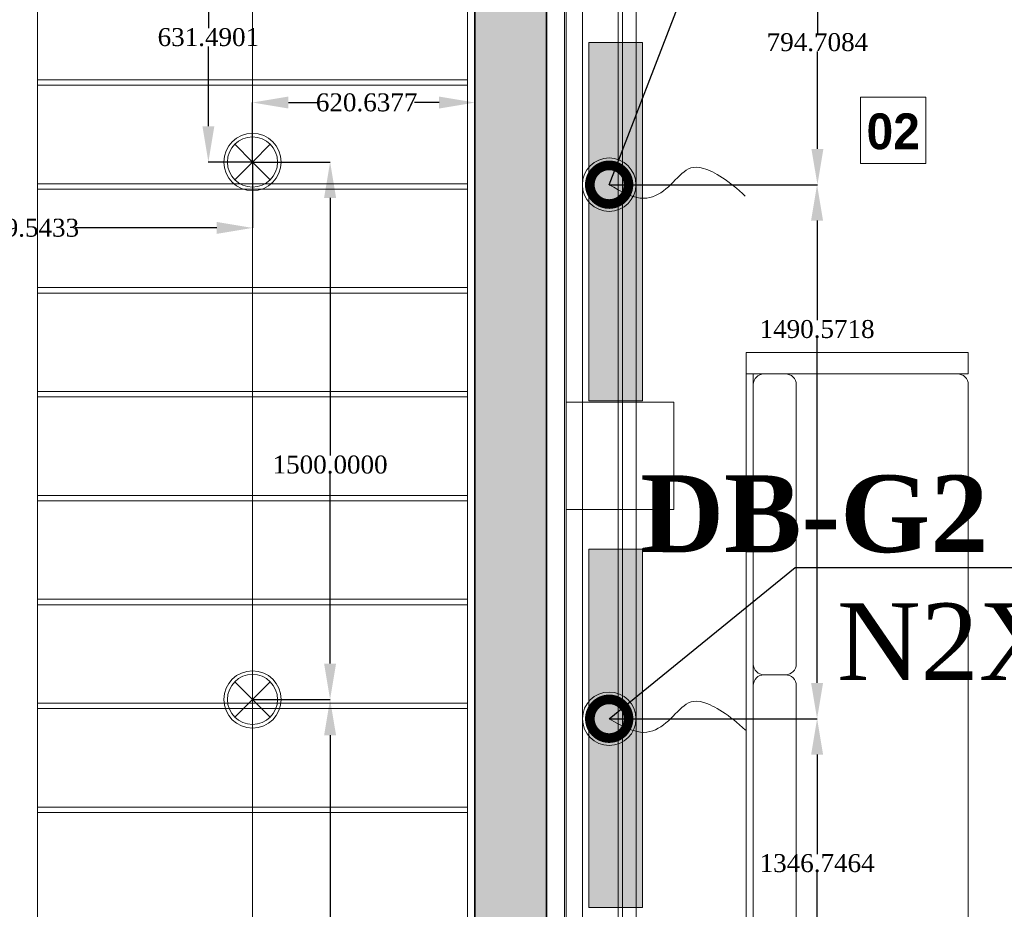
# Model space of a CAD drawing. Header units: millimetres. Extents: x -48584 to 4144, y 11009 to 40638.
# Tile 5 of 38: x -45584 to -42836, y 17751 to 20234. Entities that reach past the tile are written whole.
import ezdxf
from ezdxf import colors
from ezdxf.entities.mleader import LeaderData, LeaderLine
from ezdxf.math import Vec2, Vec3

# ---------------------------------------------------------------- set-up
doc = ezdxf.new("R2010")
doc.units = ezdxf.units.MM
doc.header["$MEASUREMENT"] = 0
doc.set_wipeout_variables(frame=1)
doc.linetypes.add('Wipeout_Contour', pattern=[1000, 0, -1000])
for name, color, linetype in [('- განათება', 7, 'Continuous'), ('- საშტეფცელო როზეტები', 7, 'Continuous'), ('Dimensioning - General', 7, 'Continuous'), ('New_Structural - Bearing', 7, 'Continuous'), ('Structural - Bearing', 7, 'Continuous'), ('Structural - Stair & Railing', 7, 'Continuous')]:
    doc.layers.add(name, color=color, linetype=linetype)
for name, color, linetype, lineweight in [('Dimensioning - General_Pen_No__1', 7, 'Continuous', 13), ('New_2D Drafting - General_Pen_No__2', 8, 'Continuous', 15), ('New_Annotation - Text_Pen_No__20', 1, 'Continuous', 0), ('New_Interior - Furniture _Pen_No__1', 7, 'Continuous', 13), ('New_Interior - Furniture _Pen_No__101', 252, 'Continuous', 13), ('New_Structural - Bearing_Pen_No__1', 7, 'Continuous', 13), ('Structural - Bearing_Pen_No__27', 7, 'Continuous', 35)]:
    doc.layers.add(name, color=color, linetype=linetype, lineweight=lineweight)
for name, color, linetype, lineweight, true_color in [('New_Interior - Lamp_Pen_No__77', 7, 'Continuous', 20, 0xffeb28), ('Structural - Bearing_Pen_No__162', 7, 'Continuous', 25, 0xaaaaaa), ('Structural - Bearing_Pen_No__88', 7, 'Continuous', 20, 0xfd4435), ('Structural - Bearing_Pen_No__89', 7, 'Continuous', 20, 0x71cebe), ('Structural - Stair & Railing_Pen_No__61', 7, 'Continuous', 20, 0x6a6a6a)]:
    doc.layers.add(name, color=color, linetype=linetype, lineweight=lineweight, true_color=true_color)
doc.styles.add('CT', font='ARIALN.TTF', dxfattribs={"height": 200})
doc.styles.add('GENERATED_STYLE_1', font='txt')
doc.styles.add('GENERATED_STYLE_4', font='txt')
doc.dimstyles.new('GENERATED_STYLE__1', dxfattribs={"dimtxt": 100, "dimasz": 76, "dimexe": 0.18, "dimexo": 0.0625, "dimgap": 0, "dimtad": 0, "dimdec": 0, "dimlfac": 0.1, "dimzin": 0, "dimdsep": 46, "dimtxsty": 'GENERATED_STYLE_1', "dimblk": 'ARROWHEAD_5', "dimblk1": 'ARROWHEAD_5', "dimblk2": 'ARROWHEAD_5', "dimcen": 0.09, "dimse1": 1, "dimse2": 1, "dimclrd": 7, "dimclre": 7, "dimclrt": 7, "dimadec": 0, "dimazin": 0, "dimtfac": 1, "dimtdec": 4, "dimtmove": 0, "dimatfit": 3, "dimfxl": 1, "dimtolj": 1, "dimtzin": 0, "dimarcsym": 0})
doc.dimstyles.new('GENERATED_STYLE__2', dxfattribs={"dimtxt": 100, "dimasz": 76, "dimexe": 0.18, "dimexo": 0.0625, "dimgap": 0, "dimtad": 0, "dimtih": 1, "dimtoh": 1, "dimdec": 0, "dimlfac": 0.1, "dimzin": 0, "dimdsep": 46, "dimtxsty": 'GENERATED_STYLE_1', "dimblk": 'ARROWHEAD_5', "dimblk1": 'ARROWHEAD_5', "dimblk2": 'ARROWHEAD_5', "dimcen": 0.09, "dimse1": 1, "dimse2": 1, "dimclrd": 7, "dimclre": 7, "dimclrt": 7, "dimadec": 0, "dimazin": 0, "dimtfac": 1, "dimtdec": 4, "dimtmove": 0, "dimatfit": 3, "dimfxl": 1, "dimtolj": 1, "dimtzin": 0, "dimarcsym": 0})
doc.dimstyles.get("Standard").update_dxf_attribs({"dimtxt": 0.18, "dimasz": 0.18, "dimexe": 0.18, "dimexo": 0.0625, "dimgap": 0.09, "dimtad": 0, "dimtih": 1, "dimtoh": 1, "dimdec": 4, "dimzin": 0, "dimdsep": 46, "dimtxsty": 'Standard', "dimcen": 0.09, "dimadec": 0, "dimazin": 0, "dimtfac": 1, "dimtdec": 4, "dimtofl": 0, "dimtmove": 0, "dimatfit": 3, "dimfxl": 1, "dimtolj": 1, "dimtzin": 0, "dimarcsym": 0})

# ---------------------------------------------------------------- blocks, each defined once
blk = doc.blocks.new('Column_3', base_point=(-43908.8, 19016.4))
at = {"color": 254, "linetype": 'Wipeout_Contour', "lineweight": 0, "ltscale": 191400.297725}
blk.add_wipeout([(-44058.8, 18866.4), (-43758.8, 18866.4), (-43758.8, 19166.4), (-44058.8, 19166.4)], dxfattribs=at).dxf.layer = 'Structural - Bearing'
at = {"layer": 'Structural - Bearing_Pen_No__88', "color": 20, "linetype": 'Continuous', "lineweight": 20, "true_color": 0xfd4435, "flags": 128}
blk.add_lwpolyline([(-44058.8, 18866.4), (-43758.8, 18866.4), (-43758.8, 19166.4), (-44058.8, 19166.4)], close=True, dxfattribs=at)
blk = doc.blocks.new('Slab_1', base_point=(-47183.8, 32838))
at = {"layer": 'Structural - Bearing_Pen_No__89', "color": 123, "linetype": 'Continuous', "lineweight": 20, "true_color": 0x71cebe, "flags": 128}
blk.add_lwpolyline([(-46983.8, 16238.8), (-46983.8, 20468.2), (-44313.6, 20468.2), (-44313.6, 16238.8)], close=True, dxfattribs=at)
blk = doc.blocks.new('Slab_53', base_point=(-43901.5, 15826.8))
at = {"layer": 'New_Structural - Bearing_Pen_No__1', "color": 7, "linetype": 'Continuous', "lineweight": 13, "flags": 128}
blk.add_lwpolyline([(-43901.5, 15826.8), (-43901.5, 20880.3), (-47395.9, 20880.3), (-47395.9, 15826.8)], close=True, dxfattribs=at)
blk = doc.blocks.new('Stair_1')
at = {"layer": 'Structural - Stair & Railing_Pen_No__61', "color": 251, "linetype": 'Continuous', "lineweight": 20, "true_color": 0x6a6a6a}
for p, q in [((-45534.2, 20631.1), (-45534.2, 17441.1)), ((-44334.2, 17441.1), (-44334.2, 20631.1)), ((-45534.2, 20341.1), (-45534.2, 20051.1)), ((-44934.2, 17441.1), (-44934.2, 20341.1)), ((-44334.2, 20051.1), (-44334.2, 20341.1)), ((-44334.2, 20066.1), (-45534.2, 20066.1)), ((-44334.2, 20051.1), (-45534.2, 20051.1)), ((-45534.2, 20051.1), (-45534.2, 19761.1)), ((-45534.2, 20051.1), (-44334.2, 20051.1)), ((-44334.2, 19761.1), (-44334.2, 20051.1)), ((-44334.2, 19776.1), (-45534.2, 19776.1)), ((-44334.2, 19761.1), (-45534.2, 19761.1)), ((-45534.2, 19761.1), (-45534.2, 19471.1)), ((-45534.2, 19761.1), (-44334.2, 19761.1)), ((-44334.2, 19471.1), (-44334.2, 19761.1)), ((-44334.2, 19486.1), (-45534.2, 19486.1)), ((-44334.2, 19471.1), (-45534.2, 19471.1)), ((-45534.2, 19471.1), (-45534.2, 19181.1)), ((-45534.2, 19471.1), (-44334.2, 19471.1)), ((-44334.2, 19181.1), (-44334.2, 19471.1)), ((-44334.2, 19196.1), (-45534.2, 19196.1)), ((-44334.2, 19181.1), (-45534.2, 19181.1)), ((-45534.2, 19181.1), (-45534.2, 18891.1)), ((-45534.2, 19181.1), (-44334.2, 19181.1)), ((-44334.2, 18891.1), (-44334.2, 19181.1)), ((-44334.2, 18906.1), (-45534.2, 18906.1)), ((-44334.2, 18891.1), (-45534.2, 18891.1)), ((-45534.2, 18891.1), (-45534.2, 18601.1)), ((-45534.2, 18891.1), (-44334.2, 18891.1)), ((-44334.2, 18601.1), (-44334.2, 18891.1)), ((-44334.2, 18616.1), (-45534.2, 18616.1)), ((-44334.2, 18601.1), (-45534.2, 18601.1)), ((-45534.2, 18601.1), (-45534.2, 18311.1)), ((-45534.2, 18601.1), (-44334.2, 18601.1)), ((-44334.2, 18311.1), (-44334.2, 18601.1)), ((-44334.2, 18326.1), (-45534.2, 18326.1)), ((-44334.2, 18311.1), (-45534.2, 18311.1)), ((-45534.2, 18311.1), (-45534.2, 18021.1)), ((-45534.2, 18311.1), (-44334.2, 18311.1)), ((-44334.2, 18021.1), (-44334.2, 18311.1)), ((-44334.2, 18036.1), (-45534.2, 18036.1)), ((-44334.2, 18021.1), (-45534.2, 18021.1)), ((-45534.2, 18021.1), (-45534.2, 17731.1)), ((-45534.2, 18021.1), (-44334.2, 18021.1)), ((-44334.2, 17731.1), (-44334.2, 18021.1))]:
    blk.add_line(p, q, dxfattribs=at)
blk = doc.blocks.new('Wall_9', base_point=(-44313.6, 20668.2))
at = {"layer": 'Structural - Bearing_Pen_No__162', "linetype": 'Continuous', "lineweight": 25, "true_color": 0xaaaaaa}
blk.add_hatch(color=253, dxfattribs=at).paths.add_polyline_path([(-44113.4, 16238.8), (-44113.6, 20468.2), (-44313.6, 20468.2), (-44313.4, 16238.8)])
at = {"layer": 'Structural - Bearing_Pen_No__27', "color": 7, "linetype": 'Continuous', "lineweight": 35, "flags": 128}
for points in [[(-44313.6, 20468.2), (-44313.4, 16238.8)], [(-44113.4, 16238.8), (-44113.6, 20468.2)]]:
    blk.add_lwpolyline(points, dxfattribs=at)
blk = doc.blocks.new('Sofa 05')
at = {"layer": 'New_Interior - Furniture _Pen_No__101', "color": 252, "linetype": 'Continuous', "lineweight": 13}
for p, q in [((60, 600), (1740, 600)), ((900, 570), (900, 510)), ((90, 480), (870, 480)), ((930, 480), (1710, 480))]:
    blk.add_line(p, q, dxfattribs=at)
at = {"layer": 'New_Interior - Furniture _Pen_No__101', "color": 252, "linetype": 'Continuous', "lineweight": 13, "flags": 128}
for points in [[(0, 0), (60, 0), (60, 620), (0, 620)], [(1800, 0), (1740, 0), (1740, 620), (1800, 620)]]:
    blk.add_lwpolyline(points, close=True, dxfattribs=at)
blk.add_lwpolyline([(60, 30, 0.414214), (90, 0), (1710, 0, 0.414214), (1740, 30), (1740, 620), (60, 620)], format="xyb", close=True, dxfattribs=at)
at = {"layer": 'New_Interior - Furniture _Pen_No__101', "color": 252, "linetype": 'Continuous', "lineweight": 13}
for centre, start, end in [((90, 570), 90, 180), ((870, 570), 0, 90), ((930, 570), 90, 180), ((1710, 570), 0, 90), ((90, 510), 180, 270), ((870, 510), 270, 0), ((930, 510), 180, 270), ((1710, 510), 270, 0)]:
    blk.add_arc(centre, 30, start, end, dxfattribs=at)
blk = doc.blocks.new('Awning')
at = {"layer": 'New_Interior - Furniture _Pen_No__1', "color": 7, "linetype": 'Continuous', "lineweight": 13}
for p, q in [((100, -100), (4529.3, -100)), ((4529.3, -200), (100, -200)), ((100, -250), (4529.3, -250))]:
    blk.add_line(p, q, dxfattribs=at)
at = {"layer": 'New_Interior - Furniture _Pen_No__1', "color": 7, "linetype": 'Continuous', "lineweight": 13, "flags": 128}
blk.add_lwpolyline([(100, -50), (4529.3, -50), (4529.3, -2752.9), (100, -2752.9)], close=True, dxfattribs=at)
blk = doc.blocks.new('*D240')
at = {"layer": 'Dimensioning - General_Pen_No__1', "linetype": 'Continuous', "lineweight": 13, "transparency": 16777216}
for points in [[(-48083.8, 39238), (-48104.5, 39160.7), (-48063.1, 39160.7)], [(-48083.8, 12903.1), (-48063.1, 12980.3), (-48104.5, 12980.3)]]:
    blk.add_hatch(color=7, dxfattribs=at).paths.add_polyline_path(points)
at = {"layer": 'Dimensioning - General_Pen_No__1', "color": 7, "linetype": 'Continuous', "lineweight": 13, "transparency": 16777216}
for p, q in [((-48008.8, 39238), (-48158.8, 39238)), ((-48083.8, 39238), (-48104.5, 39160.7)), ((-48083.8, 39238), (-48063.1, 39160.7)), ((-48063.1, 39160.7), (-48104.5, 39160.7)), ((-48104.5, 12980.3), (-48063.1, 12980.3)), ((-48083.8, 12903.1), (-48104.5, 12980.3)), ((-48083.8, 12903.1), (-48063.1, 12980.3)), ((-48008.8, 12903.1), (-48158.8, 12903.1))]:
    blk.add_line(p, q, dxfattribs=at)
at = {"color": 254, "linetype": 'Wipeout_Contour', "lineweight": 0, "ltscale": 218787.68348, "transparency": 16777216}
blk.add_wipeout([(-48019.5, 25875.1), (-48019.5, 26266), (-48148.1, 26266), (-48148.1, 25875.1)], dxfattribs=at).dxf.layer = 'Dimensioning - General'
at = {"layer": 'Dimensioning - General_Pen_No__1', "color": 7, "linetype": 'Continuous', "lineweight": 13, "transparency": 16777216}
for p, q in [((-48083.8, 26271.6), (-48083.8, 39160.7)), ((-48083.8, 12980.3), (-48083.8, 25869.5))]:
    blk.add_line(p, q, dxfattribs=at)
at = {"layer": 'Dimensioning - General_Pen_No__1', "color": 7, "lineweight": 13, "transparency": 16777216, "insert": (-48033.8, 25889.4), "char_height": 100, "attachment_point": 7, "rotation": 90, "style": 'GENERATED_STYLE_1'}
blk.add_mtext('\\A1;{\\pql;\\fBOG 2018|b0|i0|c0|p0;\\W1.000000;2,633}', dxfattribs=at)
blk = doc.blocks.new('ARROWHEAD_5')
at = {"linetype": 'Continuous', "lineweight": 0}
blk.add_hatch(color=0, dxfattribs=at).paths.add_polyline_path([(-1, 0.2679), (0, 0), (-1, -0.2679)])
at = {"color": 0, "linetype": 'Continuous', "lineweight": 0}
blk.add_line((0, 0), (-1, 0), dxfattribs=at)
blk = doc.blocks.new('*D255')
at = {"layer": 'Dimensioning - General_Pen_No__1', "linetype": 'Continuous', "lineweight": 13, "transparency": 16777216}
for points in [[(-44113.4, 12603.1), (-44190.7, 12623.8), (-44190.7, 12582.4)], [(-44113.4, 12603.1), (-44036.2, 12582.4), (-44036.2, 12623.8)], [(-41013.4, 12603.1), (-41090.6, 12623.8), (-41090.6, 12582.4)], [(-41013.4, 12603.1), (-40936.1, 12582.4), (-40936.1, 12623.8)]]:
    blk.add_hatch(color=7, dxfattribs=at).paths.add_polyline_path(points)
at = {"layer": 'Dimensioning - General_Pen_No__1', "color": 7, "linetype": 'Continuous', "lineweight": 13, "transparency": 16777216}
for p, q in [((-44113.4, 12528.1), (-44113.4, 12678.1)), ((-41013.4, 12528.1), (-41013.4, 12678.1)), ((-44113.4, 12603.1), (-44036.2, 12623.8)), ((-44036.2, 12623.8), (-44036.2, 12582.4)), ((-41090.6, 12582.4), (-41090.6, 12623.8)), ((-41013.4, 12603.1), (-41090.6, 12623.8)), ((-44113.4, 12603.1), (-44036.2, 12582.4)), ((-41013.4, 12603.1), (-41090.6, 12582.4))]:
    blk.add_line(p, q, dxfattribs=at)
at = {"color": 254, "linetype": 'Wipeout_Contour', "lineweight": 0, "ltscale": 177560.585931, "transparency": 16777216}
blk.add_wipeout([(-42700.4, 12538.8), (-42426.4, 12538.8), (-42426.4, 12667.3), (-42700.4, 12667.3)], dxfattribs=at).dxf.layer = 'Dimensioning - General'
at = {"layer": 'Dimensioning - General_Pen_No__1', "color": 7, "linetype": 'Continuous', "lineweight": 13, "transparency": 16777216}
for p, q in [((-44036.2, 12603.1), (-42706, 12603.1)), ((-42420.8, 12603.1), (-41090.6, 12603.1))]:
    blk.add_line(p, q, dxfattribs=at)
at = {"layer": 'Dimensioning - General_Pen_No__1', "color": 7, "lineweight": 13, "transparency": 16777216, "insert": (-42686.1, 12553.1), "char_height": 100, "attachment_point": 7, "style": 'GENERATED_STYLE_1'}
blk.add_mtext('\\A1;{\\pql;\\fBOG 2018|b0|i0|c0|p0;\\W1.000000;310}', dxfattribs=at)
blk = doc.blocks.new('*D267')
at = {"layer": 'Dimensioning - General_Pen_No__1', "linetype": 'Continuous', "lineweight": 13, "transparency": 16777216}
for points in [[(3344.3, 20668.2), (3365, 20745.4), (3323.6, 20745.4)], [(3344.3, 20668.2), (3323.6, 20590.9), (3365, 20590.9)], [(3344.3, 16038.8), (3365, 16116.1), (3323.6, 16116.1)], [(3344.3, 16038.8), (3323.6, 15961.6), (3365, 15961.6)]]:
    blk.add_hatch(color=7, dxfattribs=at).paths.add_polyline_path(points)
at = {"layer": 'Dimensioning - General_Pen_No__1', "color": 7, "linetype": 'Continuous', "lineweight": 13, "transparency": 16777216}
for p, q in [((3419.3, 20668.2), (3269.3, 20668.2)), ((3344.3, 20668.2), (3323.6, 20590.9)), ((3344.3, 20668.2), (3365, 20590.9)), ((3365, 20590.9), (3323.6, 20590.9)), ((3323.6, 16116.1), (3365, 16116.1)), ((3344.3, 16038.8), (3323.6, 16116.1)), ((3344.3, 16038.8), (3365, 16116.1)), ((3419.3, 16038.8), (3269.3, 16038.8))]:
    blk.add_line(p, q, dxfattribs=at)
at = {"color": 254, "linetype": 'Wipeout_Contour', "lineweight": 0, "ltscale": 74623.376032, "transparency": 16777216}
blk.add_wipeout([(3408.6, 18214.7), (3408.6, 18492.4), (3280, 18492.4), (3280, 18214.7)], dxfattribs=at).dxf.layer = 'Dimensioning - General'
at = {"layer": 'Dimensioning - General_Pen_No__1', "color": 7, "linetype": 'Continuous', "lineweight": 13, "transparency": 16777216}
for p, q in [((3344.3, 18498), (3344.3, 20590.9)), ((3344.3, 16116.1), (3344.3, 18209))]:
    blk.add_line(p, q, dxfattribs=at)
at = {"layer": 'Dimensioning - General_Pen_No__1', "color": 7, "lineweight": 13, "transparency": 16777216, "insert": (3394.3, 18228.9), "char_height": 100, "attachment_point": 7, "rotation": 90, "style": 'GENERATED_STYLE_1'}
blk.add_mtext('\\A1;{\\pql;\\fBOG 2018|b0|i0|c0|p0;\\W1.000000;463}', dxfattribs=at)
blk = doc.blocks.new('Recessed Spot')
at = {"layer": 'New_Interior - Lamp_Pen_No__77', "color": 2, "linetype": 'Continuous', "lineweight": 20, "true_color": 0xffeb28}
for q in [(-49.5, 49.5), (49.5, 49.5), (-49.5, -49.5), (49.5, -49.5)]:
    blk.add_line((0, 0), q, dxfattribs=at)
at = {"layer": 'New_Interior - Lamp_Pen_No__77', "color": 2, "linetype": 'Continuous', "lineweight": 20, "true_color": 0xffeb28, "flags": 128}
blk.add_lwpolyline([(80, 0, 1), (-80, 0, 1)], format="xyb", close=True, dxfattribs=at)
at = {"layer": 'New_Interior - Lamp_Pen_No__77', "color": 2, "linetype": 'Continuous', "lineweight": 20, "true_color": 0xffeb28}
blk.add_circle((0, 0), 70, dxfattribs=at)
blk = doc.blocks.new('pirdapiti miyvanis werttili')
at = {"layer": '- საშტეფცელო როზეტები', "color": 5, "lineweight": 0}
blk.add_circle((0, 0), 74.6, dxfattribs=at)
blk.add_open_spline([(0, 0), (-20.2, -34.9), (-49.1, -90.2), (-22.6, -153.9), (36.4, -203.3), (62.8, -250.1), (10.3, -335.9), (-32.2, -380)], degree=3, dxfattribs=at)
blk = doc.blocks.new('_DotSmall')
at = {"color": 0, "linetype": 'ByBlock', "const_width": 0.5}
blk.add_lwpolyline([(-0.0625, 0, 1), (0.0625, 0, 1)], format="xyb", close=True, dxfattribs=at)
blk = doc.blocks.new('*D303')
at = {"layer": '- საშტეფცელო როზეტები', "color": 0, "lineweight": -2, "transparency": 16777216}
for p, q in [((-43901.5, 20568.1), (-43357.6, 20568.1)), ((-43357.8, 20468.1), (-43357.8, 20196.4)), ((-43357.8, 19873.4), (-43357.8, 20145.1)), ((-43939, 19773.4), (-43357.6, 19773.4))]:
    blk.add_line(p, q, dxfattribs=at)
at = {"layer": '- საშტეფცელო როზეტები', "color": 0, "transparency": 16777216}
for points in [[(-43374.5, 20468.1), (-43341.1, 20468.1), (-43357.8, 20568.1)], [(-43374.5, 19873.4), (-43341.1, 19873.4), (-43357.8, 19773.4)]]:
    blk.add_solid(points, dxfattribs=at)
at = {"layer": 'Defpoints', "color": 0, "transparency": 16777216}
for p in [(-43901.5, 20568.1), (-43939, 19773.4), (-43357.8, 19773.4)]:
    blk.add_point(p, dxfattribs=at)
at = {"layer": '- საშტეფცელო როზეტები', "color": 0, "transparency": 16777216, "insert": (-43357.8, 20170.8), "char_height": 50, "attachment_point": 5}
blk.add_mtext('\\A1;{\\fSylfaen|b0|i0|c0|p18;794.7084}', dxfattribs=at)
blk = doc.blocks.new('*D304')
at = {"layer": '- საშტეფცელო როზეტები', "color": 0, "lineweight": -2, "transparency": 16777216}
for p, q in [((-43939, 19773.4), (-43358.6, 19773.4)), ((-43358.8, 19673.4), (-43358.8, 19395.7)), ((-43358.8, 18382.8), (-43358.8, 19344.3)), ((-43938.8, 18282.8), (-43358.6, 18282.8))]:
    blk.add_line(p, q, dxfattribs=at)
at = {"layer": '- საშტეფცელო როზეტები', "color": 0, "transparency": 16777216}
for points in [[(-43375.5, 19673.4), (-43342.1, 19673.4), (-43358.8, 19773.4)], [(-43375.5, 18382.8), (-43342.1, 18382.8), (-43358.8, 18282.8)]]:
    blk.add_solid(points, dxfattribs=at)
at = {"layer": 'Defpoints', "color": 0, "transparency": 16777216}
for p in [(-43939, 19773.4), (-43938.9, 18282.8), (-43358.8, 18282.8)]:
    blk.add_point(p, dxfattribs=at)
at = {"layer": '- საშტეფცელო როზეტები', "color": 0, "transparency": 16777216, "insert": (-43358.8, 19370), "char_height": 50, "attachment_point": 5}
blk.add_mtext('\\A1;{\\fSylfaen|b0|i0|c0|p18;1490.5718}', dxfattribs=at)
blk = doc.blocks.new('*D305')
at = {"layer": '- საშტეფცელო როზეტები', "color": 0, "lineweight": -2, "transparency": 16777216}
for p, q in [((-43938.8, 18282.8), (-43358.5, 18282.8)), ((-43358.7, 18182.8), (-43358.7, 17905)), ((-43358.7, 17036.1), (-43358.7, 17853.8)), ((-43921.1, 16936.1), (-43358.5, 16936.1))]:
    blk.add_line(p, q, dxfattribs=at)
at = {"layer": '- საშტეფცელო როზეტები', "color": 0, "transparency": 16777216}
for points in [[(-43375.3, 18182.8), (-43342, 18182.8), (-43358.7, 18282.8)], [(-43375.3, 17036.1), (-43342, 17036.1), (-43358.7, 16936.1)]]:
    blk.add_solid(points, dxfattribs=at)
at = {"layer": 'Defpoints', "color": 0, "transparency": 16777216}
for p in [(-43938.9, 18282.8), (-43921.2, 16936.1), (-43358.7, 16936.1)]:
    blk.add_point(p, dxfattribs=at)
at = {"layer": '- საშტეფცელო როზეტები', "color": 0, "transparency": 16777216, "insert": (-43358.7, 17879.4), "char_height": 50, "attachment_point": 5}
blk.add_mtext('\\A1;{\\fSylfaen|b0|i0|c0|p18;1346.7464}', dxfattribs=at)
blk = doc.blocks.new('*D317')
at = {"layer": '- განათება', "color": 0, "lineweight": -2, "transparency": 16777216}
for p, q in [((-44934.3, 20468.2), (-45057.6, 20468.2)), ((-45057.5, 20368.2), (-45057.5, 20210.6)), ((-45057.5, 19936.7), (-45057.5, 20159.2)), ((-44934.3, 19836.7), (-45057.6, 19836.7))]:
    blk.add_line(p, q, dxfattribs=at)
at = {"layer": '- განათება', "color": 0, "transparency": 16777216}
for points in [[(-45074.1, 20368.2), (-45040.8, 20368.2), (-45057.5, 20468.2)], [(-45074.1, 19936.7), (-45040.8, 19936.7), (-45057.5, 19836.7)]]:
    blk.add_solid(points, dxfattribs=at)
at = {"layer": 'Defpoints', "color": 0, "transparency": 16777216}
for p in [(-45057.5, 20468.2), (-44934.2, 20468.2), (-44934.2, 19836.7)]:
    blk.add_point(p, dxfattribs=at)
at = {"layer": '- განათება', "color": 0, "transparency": 16777216, "insert": (-45057.5, 20184.9), "char_height": 50, "attachment_point": 5}
blk.add_mtext('\\A1;{\\fSylfaen|b0|i0|c0|p18;631.4901}', dxfattribs=at)
blk = doc.blocks.new('*D318')
at = {"layer": '- განათება', "color": 0, "lineweight": -2, "transparency": 16777216}
for p, q in [((-44934.2, 19836.8), (-44934.2, 20002.9)), ((-44834.2, 20002.7), (-44749.6, 20002.7)), ((-44413.6, 20002.7), (-44481.9, 20002.7)), ((-44313.6, 19836.8), (-44313.6, 20002.9))]:
    blk.add_line(p, q, dxfattribs=at)
at = {"layer": '- განათება', "color": 0, "transparency": 16777216}
for points in [[(-44834.2, 20019.4), (-44834.2, 19986), (-44934.2, 20002.7)], [(-44413.6, 20019.4), (-44413.6, 19986), (-44313.6, 20002.7)]]:
    blk.add_solid(points, dxfattribs=at)
at = {"layer": 'Defpoints', "color": 0, "transparency": 16777216}
for p in [(-44313.6, 20002.7), (-44934.2, 19836.7), (-44313.6, 19836.7)]:
    blk.add_point(p, dxfattribs=at)
at = {"layer": '- განათება', "color": 0, "transparency": 16777216, "insert": (-44615.8, 20002.7), "char_height": 50, "attachment_point": 5}
blk.add_mtext('\\A1;{\\fSylfaen|b0|i0|c0|p18;620.6377}', dxfattribs=at)
blk = doc.blocks.new('*D323')
at = {"layer": '- განათება', "color": 0, "lineweight": -2, "transparency": 16777216}
for p, q in [((-46233.8, 19836.6), (-46233.8, 19652.6)), ((-44934.2, 19836.6), (-44934.2, 19652.6)), ((-46133.8, 19652.8), (-45728.2, 19652.8)), ((-45034.2, 19652.8), (-45429.3, 19652.8))]:
    blk.add_line(p, q, dxfattribs=at)
at = {"layer": '- განათება', "color": 0, "transparency": 16777216}
for points in [[(-46133.8, 19669.4), (-46133.8, 19636.1), (-46233.8, 19652.8)], [(-45034.2, 19669.4), (-45034.2, 19636.1), (-44934.2, 19652.8)]]:
    blk.add_solid(points, dxfattribs=at)
at = {"layer": 'Defpoints', "color": 0, "transparency": 16777216}
for p in [(-46233.8, 19836.7), (-44934.2, 19836.7), (-46233.8, 19652.8)]:
    blk.add_point(p, dxfattribs=at)
at = {"layer": '- განათება', "color": 0, "transparency": 16777216, "insert": (-45578.7, 19652.8), "char_height": 50, "attachment_point": 5}
blk.add_mtext('\\A1;{\\fSylfaen|b0|i0|c0|p18;1299.5433}', dxfattribs=at)
blk = doc.blocks.new('*D324')
at = {"layer": '- განათება', "color": 0, "lineweight": -2, "transparency": 16777216}
for p, q in [((-44934.2, 18336.7), (-44717.6, 18336.7)), ((-44717.8, 18236.7), (-44717.8, 17517.4)), ((-44717.8, 16936.7), (-44717.8, 17466.1)), ((-44934.2, 16836.7), (-44717.6, 16836.7))]:
    blk.add_line(p, q, dxfattribs=at)
at = {"layer": '- განათება', "color": 0, "transparency": 16777216}
for points in [[(-44734.5, 18236.7), (-44701.1, 18236.7), (-44717.8, 18336.7)], [(-44734.5, 16936.7), (-44701.1, 16936.7), (-44717.8, 16836.7)]]:
    blk.add_solid(points, dxfattribs=at)
at = {"layer": 'Defpoints', "color": 0, "transparency": 16777216}
for p in [(-44934.2, 18336.7), (-44934.2, 16836.7), (-44717.8, 16836.7)]:
    blk.add_point(p, dxfattribs=at)
at = {"layer": '- განათება', "color": 0, "transparency": 16777216, "insert": (-44717.8, 17491.8), "char_height": 50, "attachment_point": 5}
blk.add_mtext('\\A1;{\\fSylfaen|b0|i0|c0|p18;1500.0000}', dxfattribs=at)
blk = doc.blocks.new('*D325')
at = {"layer": '- განათება', "color": 0, "lineweight": -2, "transparency": 16777216}
for p, q in [((-44934.2, 19836.7), (-44717.6, 19836.7)), ((-44717.8, 19736.7), (-44717.8, 19017.4)), ((-44717.8, 18436.7), (-44717.8, 18966.1)), ((-44934.2, 18336.7), (-44717.6, 18336.7))]:
    blk.add_line(p, q, dxfattribs=at)
at = {"layer": '- განათება', "color": 0, "transparency": 16777216}
for points in [[(-44734.5, 19736.7), (-44701.1, 19736.7), (-44717.8, 19836.7)], [(-44734.5, 18436.7), (-44701.1, 18436.7), (-44717.8, 18336.7)]]:
    blk.add_solid(points, dxfattribs=at)
at = {"layer": 'Defpoints', "color": 0, "transparency": 16777216}
for p in [(-44934.2, 19836.7), (-44934.2, 18336.7), (-44717.8, 18336.7)]:
    blk.add_point(p, dxfattribs=at)
at = {"layer": '- განათება', "color": 0, "transparency": 16777216, "insert": (-44717.8, 18991.8), "char_height": 50, "attachment_point": 5}
blk.add_mtext('\\A1;{\\fSylfaen|b0|i0|c0|p18;1500.0000}', dxfattribs=at)

msp = doc.modelspace()

# ---------------------------------------------------------------- linework, layer by layer
at = {"layer": 'New_2D Drafting - General_Pen_No__2', "color": 8, "linetype": 'Continuous', "lineweight": 15, "flags": 128}
msp.add_lwpolyline([(-46983.78801, 16238.84631), (-44313.60697, 16238.84631), (-44313.60697, 20468.19358), (-46983.78801, 20468.19358)], close=True, dxfattribs=at)

# ---------------------------------------------------------------- block references
at = {"layer": 'New_Interior - Furniture _Pen_No__101', "color": 252, "linetype": 'Continuous', "lineweight": 13, "zscale": 1000, "rotation": 89.99999999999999}
msp.add_blockref('Sofa 05', (-42936.8689, 17505.42023), dxfattribs=at)
at = {"layer": 'Structural - Bearing', "color": 7, "lineweight": 35}
msp.add_blockref('Wall_9', (-44313.61551, 20668.19358), dxfattribs=at)
at = {"layer": 'Structural - Bearing', "color": 11, "lineweight": 13, "true_color": 0xfd8379}
msp.add_blockref('Column_3', (-43908.78801, 19016.44943), dxfattribs=at)
at = {"layer": 'Structural - Stair & Railing', "color": 251, "linetype": 'Continuous', "lineweight": 20, "true_color": 0x6a6a6a}
msp.add_blockref('Stair_1', (0, 0), dxfattribs=at)

# ---------------------------------------------------------------- next in the draw order: linework, layer by layer
at = {"layer": 'New_2D Drafting - General_Pen_No__2', "color": 8, "linetype": 'Continuous', "lineweight": 15, "flags": 128}
msp.add_lwpolyline([(-44058.78801, 13355.36686), (-34858.78801, 13355.36686), (-34858.78801, 22164.67313), (-44058.78801, 22164.67313)], close=True, dxfattribs=at)

# ---------------------------------------------------------------- next in the draw order: block references
at = {"layer": 'New_Interior - Furniture _Pen_No__1', "color": 7, "linetype": 'Continuous', "lineweight": 13, "zscale": 1000, "rotation": 89.99999999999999}
msp.add_blockref('Awning', (-44113.51669, 16038.84631), dxfattribs=at)
at = {"layer": 'New_Structural - Bearing', "color": 7, "linetype": 'Continuous', "lineweight": 13}
msp.add_blockref('Slab_53', (-43901.52406, 15826.75486), dxfattribs=at)
at = {"layer": 'Structural - Bearing', "color": 123, "linetype": 'Continuous', "lineweight": 20, "true_color": 0x71cebe}
msp.add_blockref('Slab_1', (-47183.78801, 32837.98097), dxfattribs=at)

# ---------------------------------------------------------------- next in the draw order: dimensions: what is measured, and where the dimension line sits
at = {"layer": 'Dimensioning - General', "color": 7, "linetype": 'Continuous', "lineweight": 13}
dim = msp.add_linear_dim(base=(-48083.78801, 39237.98097), p1=(-47183.78801, 12903.05519), p2=(-23183.78801, 39237.98097), angle=90, dimstyle='GENERATED_STYLE__1', dxfattribs=at)
dim.commit()
dim.dimension.update_dxf_attribs({"geometry": '*D240', "text_midpoint": (-48083.78801, 26056.86358), "dimtype": 160, "text_rotation": 90})

# ---------------------------------------------------------------- next in the draw order: block references
at = {"layer": '- განათება', "color": 2, "linetype": 'Continuous', "lineweight": 20, "true_color": 0xffeb28, "zscale": 1000}
for p in [(-44934.2447, 19836.70351), (-44934.2447, 18336.70351)]:
    msp.add_blockref('Recessed Spot', p, dxfattribs=at)

# ---------------------------------------------------------------- next in the draw order: dimensions: what is measured, and where the dimension line sits
at = {"layer": '- განათება', "color": 1}
for base, p1, p2, angle, picture, middle in [((-45057.46534, 20468.19358), (-44934.2447, 19836.70351), (-44934.2447, 20468.19358), 90, '*D317', (-45057.46534, 20184.91849)), ((-46233.78801, 19652.77971), (-44934.2447, 19836.70351), (-46233.78801, 19836.70351), 180, '*D323', (-45578.722, 19652.77971)), ((-44717.79385, 18336.70351), (-44934.2447, 19836.70351), (-44934.2447, 18336.70351), 270, '*D325', (-44717.79385, 18991.76952)), ((-44717.79385, 16836.70351), (-44934.2447, 18336.70351), (-44934.2447, 16836.70351), 270, '*D324', (-44717.79385, 17491.76952))]:
    dim = msp.add_linear_dim(base=base, p1=p1, p2=p2, angle=angle, text='{\\fSylfaen|b0|i0|c0|p18;<>}', dimstyle='Standard', override={"dimtxt": 50, "dimasz": 100}, dxfattribs=at)
    dim.commit()
    dim.dimension.update_dxf_attribs({"geometry": picture, "text_midpoint": middle, "dimtype": 160})
dim = msp.add_linear_dim(base=(-44313.60697, 20002.69568), p1=(-44934.2447, 19836.70351), p2=(-44313.60697, 19836.70351), text='{\\fSylfaen|b0|i0|c0|p18;<>}', dimstyle='Standard', override={"dimtxt": 50, "dimasz": 100}, dxfattribs=at)
dim.commit()
dim.dimension.update_dxf_attribs({"geometry": '*D318', "text_midpoint": (-44615.75979, 20002.69568), "dimtype": 160})
at = {"layer": 'Dimensioning - General', "color": 7, "linetype": 'Continuous', "lineweight": 13}
dim = msp.add_linear_dim(base=(-41013.3755, 12603.05519), p1=(-44113.41787, 16038.84631), p2=(-41013.3755, 24599.65435), dimstyle='GENERATED_STYLE__2', dxfattribs=at)
dim.commit()
dim.dimension.update_dxf_attribs({"geometry": '*D255', "text_midpoint": (-42571.93319, 12603.05519), "dimtype": 160})

# ---------------------------------------------------------------- next in the draw order: dimensions: what is measured, and where the dimension line sits
dim = msp.add_linear_dim(base=(3344.28426, 20668.19358), p1=(-44113.41787, 16038.84631), p2=(-44113.61551, 20668.19358), angle=90, dimstyle='GENERATED_STYLE__1', dxfattribs=at)
dim.commit()
dim.dimension.update_dxf_attribs({"geometry": '*D267', "text_midpoint": (3344.28426, 18343.09244), "dimtype": 160, "text_rotation": 90})

# ---------------------------------------------------------------- next in the draw order: hatches: boundary and pattern name
at = {"layer": '- საშტეფცელო როზეტები', "linetype": 'Continuous', "lineweight": 0, "true_color": 0x7f0000}
for points in [[(-43996.1831, 20170.46656), (-43846.1831, 20170.46656), (-43846.1831, 19170.46656), (-43996.1831, 19170.46656)], [(-43996.1831, 18755.71752), (-43846.1831, 18755.71752), (-43846.1831, 17755.71752), (-43996.1831, 17755.71752)]]:
    msp.add_hatch(color=16, dxfattribs=at).paths.add_polyline_path(points)

# ---------------------------------------------------------------- next in the draw order: linework, layer by layer
at = {"layer": '- საშტეფცელო როზეტები', "color": 8, "linetype": 'Continuous', "lineweight": 15, "flags": 128}
for points in [[(-43996.1831, 20170.46656), (-43846.1831, 20170.46656), (-43846.1831, 19170.46656), (-43996.1831, 19170.46656)], [(-43996.1831, 18755.71752), (-43846.1831, 18755.71752), (-43846.1831, 17755.71752), (-43996.1831, 17755.71752)]]:
    msp.add_lwpolyline(points, close=True, dxfattribs=at)

# ---------------------------------------------------------------- next in the draw order: block references
at = {"layer": '- საშტეფცელო როზეტები', "rotation": 89.99999999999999}
for p in [(-43939.02096, 19773.41248), (-43938.88765, 18282.84064)]:
    msp.add_blockref('pirdapiti miyvanis werttili', p, dxfattribs=at)

# ---------------------------------------------------------------- next in the draw order: dimensions: what is measured, and where the dimension line sits
at = {"layer": '- საშტეფცელო როზეტები', "color": 1}
for base, p1, p2, picture, middle in [((-43358.80563, 18282.84064), (-43939.02096, 19773.41248), (-43938.88765, 18282.84064), '*D304', (-43358.80563, 19369.97771)), ((-43358.67232, 16936.09427), (-43938.88765, 18282.84064), (-43921.1831, 16936.09427), '*D305', (-43358.67232, 17879.40587))]:
    dim = msp.add_linear_dim(base=base, p1=p1, p2=p2, angle=270, text='{\\fSylfaen|b0|i0|c0|p18;<>}', dimstyle='Standard', override={"dimtxt": 50, "dimasz": 100}, dxfattribs=at)
    dim.commit()
    dim.dimension.update_dxf_attribs({"geometry": picture, "text_midpoint": middle, "dimtype": 160})

# ---------------------------------------------------------------- next in the draw order: leaders
at = {"layer": '- საშტეფცელო როზეტები', "color": 7}
ml = msp.add_multileader_mtext('Standard', dxfattribs=at)
ml.set_content('{\\fSylfaen|b1|i0|c0|p18;DB-G2  \\fSylfaen|b0|i0|c0|p18;\\C1;QF-38            \\C7;N2XH-3X2.5}', color=7, style='CT')
ml.set_leader_properties()
ml.set_arrow_properties(name='DOTSMALL')
ml.build(insert=Vec2(0, 0))
ml.multileader.update_dxf_attribs({"has_dogleg": 0, "text_left_attachment_type": 6, "text_right_attachment_type": 6, "dogleg_length": 9, "arrow_head_size": 215.76216})
ctx = ml.context
ctx.base_point, ctx.char_height, ctx.arrow_head_size, ctx.landing_gap_size, ctx.plane_origin = Vec3(-43420.03751, 18705.07452), 214.216008, 215.76216, 71.92072, Vec3(-61533.52613, 929.85658)
ctx.left_attachment, ctx.right_attachment, ctx.text_align_type = 6, 6, 1
notes = []
notes.append((ctx, [(1, (1, 1, 0), (-43429.03751, 18705.07452), (1, 0), 9, [(2, [(-43938.88765, 18282.84064)], 0, [])])]))
ctx.mtext.insert, ctx.mtext.width, ctx.mtext.defined_height, ctx.mtext.alignment, ctx.mtext.flow_direction = Vec3(-42418.126, 18962.13373), 3165.613385, 305.10903, 2, 5
for ctx, leaders in notes:
    for number, flags, end, landing, length, lines in leaders:
        leader = LeaderData()
        leader.index, (leader.has_last_leader_line, leader.has_dogleg_vector, leader.attachment_direction) = number, flags
        leader.last_leader_point, leader.dogleg_vector, leader.dogleg_length = Vec3(end), Vec3(landing), length
        for number, points, colour, breaks in lines:
            line = LeaderLine()
            line.index, line.vertices, line.color, line.breaks = number, Vec3.list(points), colors.encode_raw_color(colour), breaks
            leader.lines.append(line)
        ctx.leaders.append(leader)

# ---------------------------------------------------------------- next in the draw order: wipeouts: each hides what was drawn before it
at = {"color": 1, "linetype": 'Continuous', "lineweight": 0, "ltscale": 237668.087528}
msp.add_wipeout([(-43237.63184, 19832.44842), (-43055.08627, 19832.44842), (-43055.08627, 20017.29729), (-43237.63184, 20017.29729)], dxfattribs=at).dxf.layer = 'New_Annotation - Text_Pen_No__20'

# ---------------------------------------------------------------- next in the draw order: linework, layer by layer
at = {"layer": 'New_Annotation - Text_Pen_No__20', "color": 1, "linetype": 'Continuous', "lineweight": 0, "flags": 128}
msp.add_lwpolyline([(-43237.63184, 19832.44842), (-43055.08627, 19832.44842), (-43055.08627, 20017.29729), (-43237.63184, 20017.29729), (-43237.63184, 19832.44842)], close=True, dxfattribs=at)

# ---------------------------------------------------------------- next in the draw order: texts
at = {"layer": 'New_Annotation - Text_Pen_No__20', "color": 1, "linetype": 'Continuous', "lineweight": 0, "insert": (-43146.35905, 19972.37608), "char_height": 100, "attachment_point": 2, "style": 'GENERATED_STYLE_4'}
msp.add_mtext('\\A1;{\\pqc;\\fBOG 2018|b1|i0|c0|p0;\\W1.000000;0\\fBOG 2018|b1|i0|c0|p0;\\W1.000000;2}', dxfattribs=at)

# ---------------------------------------------------------------- next in the draw order: dimensions: what is measured, and where the dimension line sits
at = {"layer": '- საშტეფცელო როზეტები', "color": 1}
dim = msp.add_linear_dim(base=(-43357.7922, 19773.41248), p1=(-43901.52406, 20568.12086), p2=(-43939.02096, 19773.41248), angle=270, text='{\\fSylfaen|b0|i0|c0|p18;<>}', dimstyle='Standard', override={"dimtxt": 50, "dimasz": 100}, dxfattribs=at)
dim.commit()
dim.dimension.update_dxf_attribs({"geometry": '*D303', "text_midpoint": (-43357.7922, 20170.76667), "dimtype": 160})

# ---------------------------------------------------------------- next in the draw order: leaders
at = {"layer": '- საშტეფცელო როზეტები', "color": 7}
ml = msp.add_multileader_mtext('Standard', dxfattribs=at)
ml.set_content('{\\fSylfaen|b1|i0|c0|p18;DB-G2  \\fSylfaen|b0|i0|c0|p18;\\C1;QF-37            \\C7;N2XH-3X2.5}', color=7, style='CT')
ml.set_leader_properties()
ml.set_arrow_properties(name='DOTSMALL')
ml.build(insert=Vec2(0, 0))
ml.multileader.update_dxf_attribs({"has_dogleg": 0, "text_left_attachment_type": 6, "text_right_attachment_type": 6, "dogleg_length": 9, "arrow_head_size": 215.76216})
ctx = ml.context
ctx.base_point, ctx.char_height, ctx.arrow_head_size, ctx.landing_gap_size, ctx.plane_origin = Vec3(-43359.82581, 21270.25681), 214.216008, 215.76216, 71.92072, Vec3(-61533.65944, 2420.42842)
ctx.left_attachment, ctx.right_attachment, ctx.text_align_type = 6, 6, 1
notes = []
notes.append((ctx, [(1, (1, 1, 0), (-43368.82581, 21270.25681), (1, 0), 9, [(2, [(-43939.02096, 19773.41248)], 0, [])])]))
ctx.mtext.insert, ctx.mtext.width, ctx.mtext.defined_height, ctx.mtext.alignment, ctx.mtext.flow_direction = Vec3(-42357.53529, 21527.31602), 3165.613385, 305.10903, 2, 5
for ctx, leaders in notes:
    for number, flags, end, landing, length, lines in leaders:
        leader = LeaderData()
        leader.index, (leader.has_last_leader_line, leader.has_dogleg_vector, leader.attachment_direction) = number, flags
        leader.last_leader_point, leader.dogleg_vector, leader.dogleg_length = Vec3(end), Vec3(landing), length
        for number, points, colour, breaks in lines:
            line = LeaderLine()
            line.index, line.vertices, line.color, line.breaks = number, Vec3.list(points), colors.encode_raw_color(colour), breaks
            leader.lines.append(line)
        ctx.leaders.append(leader)

doc.saveas('drawing.dxf')
